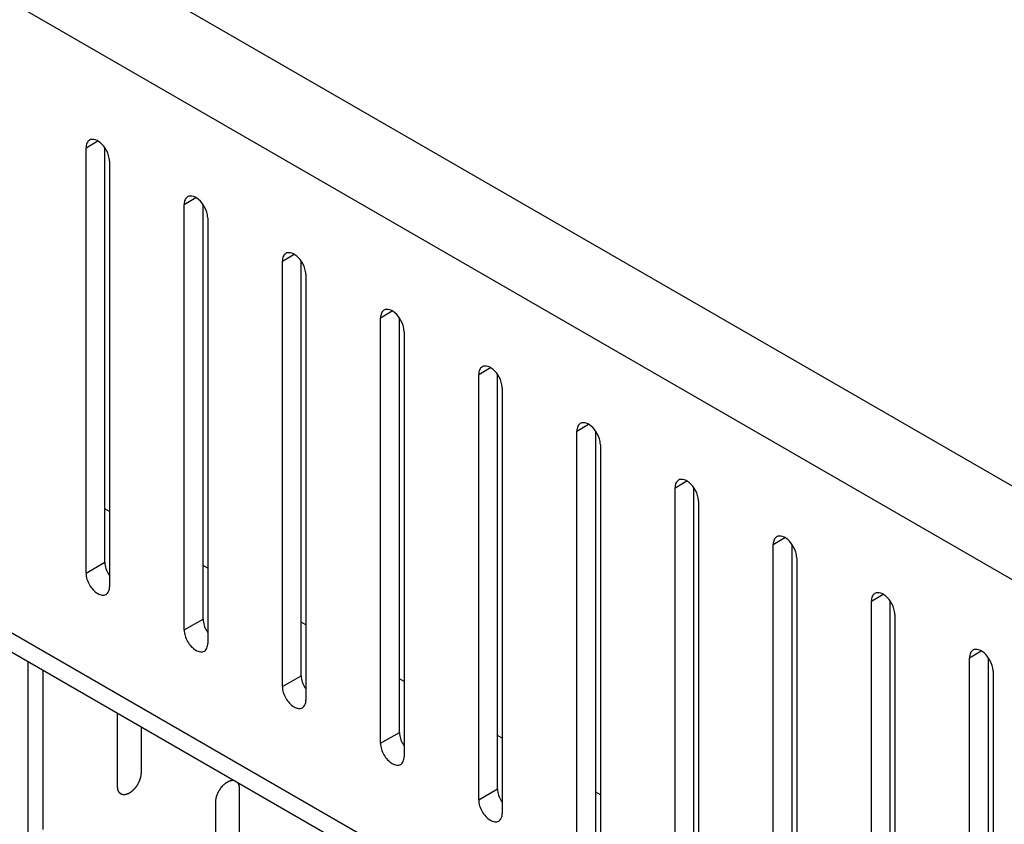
# Model space of a CAD drawing. Header units: inches. Extents: x 5 to 265, y 5 to 171.
# Tile 138 of 212: x 190.51 to 192.73, y 135.19 to 137. Entities that reach past the tile are written whole.
import ezdxf

# ---------------------------------------------------------------- set-up
doc = ezdxf.new("R2010")
doc.units = ezdxf.units.IN
doc.header["$LTSCALE"] = 14.96
doc.header["$MEASUREMENT"] = 0
doc.layers.get('0').update_dxf_attribs({"linetype": 'CONTINUOUS'})
doc.layers.add('03_ALL_AXES', color=7, linetype='CONTINUOUS')

msp = doc.modelspace()

# ---------------------------------------------------------------- linework, layer by layer
at = {"color": 7, "linetype": 'Continuous'}
for p, q in [((204.077, 129.4144), (188.7751, 138.2487)), ((203.1468, 129.7408), (189.4681, 137.638)), ((203.1499, 128.3166), (189.5041, 136.1948)), ((203.1499, 128.273), (189.5308, 136.1358)), ((190.5337, 130.0148), (190.5337, 135.5568)), ((190.5673, 135.5374), (190.5673, 135.1785)), ((190.7355, 135.2756), (190.7355, 135.4403)), ((190.7886, 135.4096), (190.7886, 135.3062)), ((191.0099, 135.2707), (191.0099, 134.3113)), ((190.9569, 134.2807), (190.9569, 135.2401))]:
    msp.add_line(p, q, dxfattribs=at)
for points, knots in [([(190.7886, 135.3062), (190.7885, 135.3057), (190.7885, 135.3047), (190.7883, 135.3031), (190.7882, 135.3018), (190.7881, 135.3009), (190.7881, 135.3004), (190.7881, 135.3), (190.788, 135.2996), (190.7879, 135.299), (190.7876, 135.2981), (190.7873, 135.2967), (190.787, 135.2953), (190.7868, 135.2944), (190.7867, 135.2938), (190.7866, 135.2934), (190.7864, 135.293), (190.7862, 135.2924), (190.7859, 135.2915), (190.7854, 135.2901), (190.7849, 135.2887), (190.7845, 135.2877), (190.7843, 135.2872), (190.7842, 135.2867), (190.7839, 135.2863), (190.7837, 135.2858), (190.7832, 135.2848), (190.7825, 135.2834), (190.7818, 135.282), (190.7813, 135.2811), (190.781, 135.2805), (190.7808, 135.2801), (190.7806, 135.2797), (190.7802, 135.2792), (190.7796, 135.2783), (190.7788, 135.2771), (190.778, 135.2758), (190.7774, 135.2749), (190.7771, 135.2744), (190.7768, 135.274), (190.7765, 135.2737), (190.7761, 135.2732), (190.7755, 135.2724), (190.7745, 135.2713), (190.7736, 135.2701), (190.7729, 135.2693), (190.7725, 135.2689), (190.7723, 135.2685), (190.7719, 135.2683), (190.7715, 135.2679), (190.7708, 135.2672), (190.7698, 135.2662), (190.7687, 135.2653), (190.768, 135.2646), (190.7676, 135.2642), (190.7673, 135.2639), (190.767, 135.2637), (190.7665, 135.2634), (190.7658, 135.2629), (190.7647, 135.2621), (190.7636, 135.2614), (190.7628, 135.2608), (190.7624, 135.2605), (190.7621, 135.2603), (190.7617, 135.2602), (190.7613, 135.26), (190.7606, 135.2596), (190.7595, 135.2591), (190.7584, 135.2586), (190.7577, 135.2583), (190.7572, 135.2581), (190.7569, 135.2579), (190.7566, 135.2579), (190.7562, 135.2578), (190.7555, 135.2576), (190.7544, 135.2574), (190.7534, 135.2571), (190.7527, 135.2569), (190.7523, 135.2569), (190.752, 135.2568), (190.7517, 135.2568), (190.7513, 135.2568), (190.7506, 135.2568), (190.7497, 135.2569), (190.7487, 135.2569), (190.7481, 135.2569), (190.7477, 135.2569), (190.7474, 135.2569), (190.7471, 135.2571), (190.7468, 135.2572), (190.7462, 135.2574), (190.7453, 135.2577), (190.7445, 135.258), (190.7439, 135.2582), (190.7436, 135.2584), (190.7433, 135.2584), (190.7431, 135.2586), (190.7428, 135.2588), (190.7424, 135.2592), (190.7417, 135.2598), (190.741, 135.2604), (190.7405, 135.2608), (190.7402, 135.261), (190.74, 135.2612), (190.7399, 135.2614), (190.7397, 135.2617), (190.7393, 135.2623), (190.7388, 135.2631), (190.7383, 135.2639), (190.7379, 135.2645), (190.7377, 135.2648), (190.7376, 135.265), (190.7375, 135.2653), (190.7374, 135.2657), (190.7371, 135.2664), (190.7368, 135.2674), (190.7365, 135.2685), (190.7363, 135.2692), (190.7362, 135.2696), (190.7361, 135.2699), (190.736, 135.2702), (190.736, 135.2707), (190.7359, 135.2715), (190.7358, 135.2727), (190.7357, 135.2742), (190.7356, 135.2751), (190.7355, 135.2756)], [0, 0, 0, 0, 0.015625, 0.03125, 0.046875, 0.054688, 0.058594, 0.0625, 0.066406, 0.070312, 0.078125, 0.09375, 0.109375, 0.117188, 0.121094, 0.125, 0.128906, 0.132812, 0.140625, 0.15625, 0.171875, 0.179688, 0.183594, 0.1875, 0.191406, 0.195312, 0.203125, 0.21875, 0.234375, 0.242188, 0.246094, 0.25, 0.253906, 0.257812, 0.265625, 0.28125, 0.296875, 0.304688, 0.308594, 0.3125, 0.316406, 0.320312, 0.328125, 0.34375, 0.359375, 0.367188, 0.371094, 0.375, 0.378906, 0.382812, 0.390625, 0.40625, 0.421875, 0.429688, 0.433594, 0.4375, 0.441406, 0.445312, 0.453125, 0.46875, 0.484375, 0.492188, 0.496094, 0.5, 0.503906, 0.507812, 0.515625, 0.53125, 0.546875, 0.554688, 0.558594, 0.5625, 0.566406, 0.570312, 0.578125, 0.59375, 0.609375, 0.617188, 0.621094, 0.625, 0.628906, 0.632812, 0.640625, 0.65625, 0.671875, 0.679688, 0.683594, 0.6875, 0.691406, 0.695312, 0.703125, 0.71875, 0.734375, 0.742188, 0.746094, 0.75, 0.753906, 0.757812, 0.765625, 0.78125, 0.796875, 0.804688, 0.808594, 0.8125, 0.816406, 0.820312, 0.828125, 0.84375, 0.859375, 0.867188, 0.871094, 0.875, 0.878906, 0.882812, 0.890625, 0.90625, 0.921875, 0.929688, 0.933594, 0.9375, 0.941406, 0.945312, 0.953125, 0.96875, 0.984375, 1, 1, 1, 1]), ([(190.9569, 135.2401), (190.9569, 135.2408), (190.957, 135.2422), (190.9572, 135.2439), (190.9573, 135.2452), (190.9574, 135.2466), (190.9579, 135.2485), (190.9583, 135.2503), (190.9586, 135.2518), (190.9589, 135.2529), (190.9591, 135.2538), (190.9594, 135.2545), (190.9599, 135.2557), (190.9605, 135.2573), (190.9611, 135.259), (190.9616, 135.2601), (190.9618, 135.2609), (190.9623, 135.2618), (190.9629, 135.2628), (190.9637, 135.2643), (190.9647, 135.2661), (190.9656, 135.2679), (190.9666, 135.2692), (190.9673, 135.2702), (190.968, 135.2712), (190.9686, 135.2722), (190.9692, 135.273), (190.9697, 135.2737), (190.97, 135.2742), (190.9704, 135.2746), (190.971, 135.2752), (190.9716, 135.2759), (190.9724, 135.2768), (190.9732, 135.2776), (190.974, 135.2785), (190.975, 135.2797), (190.9765, 135.2808), (190.9779, 135.282), (190.979, 135.2829), (190.9798, 135.2836), (190.9805, 135.2842), (190.9811, 135.2845), (190.982, 135.285), (190.9832, 135.2858), (190.9845, 135.2865), (190.9854, 135.287), (190.9859, 135.2874), (190.9867, 135.2876), (190.9875, 135.2879), (190.9886, 135.2883), (190.9898, 135.2887), (190.9907, 135.289), (190.9913, 135.2892), (190.9917, 135.2892), (190.9921, 135.2893), (190.9927, 135.2893), (190.9936, 135.2894), (190.9949, 135.2895), (190.996, 135.2896), (190.9965, 135.2896)], [0, 0, 0, 0, 0.03125, 0.0625, 0.078125, 0.09375, 0.125, 0.15625, 0.171875, 0.1875, 0.203125, 0.210938, 0.21875, 0.25, 0.28125, 0.289062, 0.296875, 0.3125, 0.328125, 0.34375, 0.375, 0.40625, 0.421875, 0.4375, 0.453125, 0.46875, 0.484375, 0.492188, 0.5, 0.507812, 0.515625, 0.53125, 0.546875, 0.5625, 0.578125, 0.59375, 0.625, 0.65625, 0.671875, 0.6875, 0.703125, 0.710938, 0.71875, 0.75, 0.78125, 0.789062, 0.796875, 0.8125, 0.828125, 0.84375, 0.875, 0.890625, 0.898438, 0.90625, 0.914062, 0.921875, 0.9375, 0.96875, 1, 1, 1, 1]), ([(191.0064, 135.2839), (191.0067, 135.2835), (191.007, 135.2829), (191.0074, 135.2823), (191.0076, 135.2818), (191.0079, 135.2812), (191.0082, 135.2805), (191.0085, 135.2797), (191.0087, 135.2789), (191.009, 135.2781), (191.0092, 135.2772), (191.0094, 135.2764), (191.0096, 135.2755), (191.0096, 135.2746), (191.0097, 135.2739), (191.0098, 135.2732), (191.0098, 135.2726), (191.0099, 135.2717), (191.0099, 135.2711), (191.0099, 135.2707)], [0, 0, 0, 0, 0.125, 0.15625, 0.1875, 0.25, 0.3125, 0.375, 0.4375, 0.5, 0.5625, 0.625, 0.6875, 0.75, 0.8125, 0.84375, 0.875, 0.9375, 1, 1, 1, 1])]:
    msp.add_open_spline(points, degree=3, knots=knots, dxfattribs=at)
at = {"layer": '03_ALL_AXES', "color": 7, "linetype": 'Continuous'}
for p, q in [((190.6645, 136.7158), (190.691, 136.7311)), ((190.6645, 135.7564), (190.6645, 136.7158)), ((190.7069, 135.7809), (190.7069, 136.7147)), ((190.7175, 136.6852), (190.7175, 135.7258)), ((190.8858, 136.588), (190.9123, 136.6033)), ((190.8858, 135.6286), (190.8858, 136.588)), ((190.9283, 135.6531), (190.9283, 136.587)), ((190.9389, 136.5574), (190.9389, 135.598)), ((191.1071, 136.4602), (191.1337, 136.4755)), ((191.1071, 135.5008), (191.1071, 136.4602)), ((191.1496, 135.5253), (191.1496, 136.4592)), ((191.1602, 136.4296), (191.1602, 135.4702)), ((191.3285, 136.3324), (191.355, 136.3477)), ((191.3285, 135.373), (191.3285, 136.3324)), ((191.3709, 135.3975), (191.3709, 136.3314)), ((191.3815, 136.3018), (191.3815, 135.3424)), ((191.5498, 136.2047), (191.5763, 136.22)), ((191.5498, 135.2453), (191.5498, 136.2047)), ((191.5922, 135.2698), (191.5922, 136.2036)), ((191.6028, 136.174), (191.6028, 135.2147)), ((191.7711, 136.0769), (191.7976, 136.0922)), ((191.7711, 135.1175), (191.7711, 136.0769)), ((191.8136, 135.142), (191.8136, 136.0758)), ((191.8242, 136.0463), (191.8242, 135.0869)), ((191.9925, 135.9491), (192.019, 135.9644)), ((191.9925, 134.9897), (191.9925, 135.9491)), ((192.0349, 135.0142), (192.0349, 135.9481)), ((190.7175, 135.8952), (190.7069, 135.9013)), ((192.0455, 135.9185), (192.0455, 134.9591)), ((192.2138, 135.8213), (192.2403, 135.8366)), ((192.2138, 134.8619), (192.2138, 135.8213)), ((192.2562, 134.8864), (192.2562, 135.8203)), ((192.2668, 135.7907), (192.2668, 134.8313)), ((190.6645, 135.7564), (190.7069, 135.7809)), ((190.9389, 135.7674), (190.9283, 135.7735)), ((192.4351, 135.6935), (192.4616, 135.7089)), ((192.4351, 134.7342), (192.4351, 135.6935)), ((192.4775, 134.7586), (192.4775, 135.6925)), ((192.4881, 135.6629), (192.4881, 134.7035)), ((190.8858, 135.6286), (190.9283, 135.6531)), ((191.1602, 135.6396), (191.1496, 135.6457)), ((192.6564, 135.5658), (192.6829, 135.5811)), ((192.6564, 134.6064), (192.6564, 135.5658)), ((192.6989, 134.6309), (192.6989, 135.5647)), ((191.1071, 135.5008), (191.1496, 135.5253)), ((192.7095, 135.5351), (192.7095, 134.5758)), ((191.3815, 135.5118), (191.3709, 135.518)), ((191.3285, 135.373), (191.3709, 135.3975)), ((191.6028, 135.3841), (191.5922, 135.3902)), ((191.5498, 135.2453), (191.5922, 135.2698)), ((191.8242, 135.2563), (191.8136, 135.2624))]:
    msp.add_line(p, q, dxfattribs=at)
for points, knots in [([(190.6723, 136.7329), (190.6697, 136.7315), (190.6654, 136.726), (190.6645, 136.7194), (190.6645, 136.7158)], [0, 0, 0, 0, 0.450018, 1, 1, 1, 1]), ([(190.7074, 136.7151), (190.7035, 136.7209), (190.6953, 136.73), (190.683, 136.7351), (190.6778, 136.7346)], [0, 0, 0, 0, 0.566578, 1, 1, 1, 1]), ([(190.7175, 136.6852), (190.7175, 136.6876), (190.7164, 136.6982), (190.712, 136.7083), (190.7074, 136.7151)], [0, 0, 0, 0, 0.227956, 1, 1, 1, 1]), ([(190.8936, 136.6052), (190.8911, 136.6037), (190.8867, 136.5982), (190.8858, 136.5916), (190.8858, 136.588)], [0, 0, 0, 0, 0.450018, 1, 1, 1, 1]), ([(190.9287, 136.5874), (190.9248, 136.5931), (190.9166, 136.6022), (190.9043, 136.6073), (190.8991, 136.6069)], [0, 0, 0, 0, 0.566578, 1, 1, 1, 1]), ([(190.9389, 136.5574), (190.9389, 136.5598), (190.9377, 136.5704), (190.9333, 136.5805), (190.9287, 136.5874)], [0, 0, 0, 0, 0.227956, 1, 1, 1, 1]), ([(191.1149, 136.4774), (191.1124, 136.4759), (191.108, 136.4704), (191.1071, 136.4638), (191.1071, 136.4602)], [0, 0, 0, 0, 0.450018, 1, 1, 1, 1]), ([(191.15, 136.4596), (191.1462, 136.4653), (191.1379, 136.4745), (191.1257, 136.4795), (191.1204, 136.4791)], [0, 0, 0, 0, 0.566578, 1, 1, 1, 1]), ([(191.1602, 136.4296), (191.1602, 136.432), (191.1591, 136.4426), (191.1546, 136.4528), (191.15, 136.4596)], [0, 0, 0, 0, 0.227956, 1, 1, 1, 1]), ([(191.3362, 136.3496), (191.3337, 136.3481), (191.3294, 136.3427), (191.3285, 136.336), (191.3285, 136.3324)], [0, 0, 0, 0, 0.450018, 1, 1, 1, 1]), ([(191.3713, 136.3318), (191.3675, 136.3375), (191.3592, 136.3467), (191.347, 136.3518), (191.3417, 136.3513)], [0, 0, 0, 0, 0.566578, 1, 1, 1, 1]), ([(191.3815, 136.3018), (191.3815, 136.3042), (191.3804, 136.3149), (191.3759, 136.325), (191.3713, 136.3318)], [0, 0, 0, 0, 0.227956, 1, 1, 1, 1]), ([(191.5576, 136.2218), (191.555, 136.2204), (191.5507, 136.2149), (191.5498, 136.2082), (191.5498, 136.2047)], [0, 0, 0, 0, 0.450018, 1, 1, 1, 1]), ([(191.5927, 136.204), (191.5888, 136.2097), (191.5806, 136.2189), (191.5683, 136.224), (191.5631, 136.2235)], [0, 0, 0, 0, 0.566578, 1, 1, 1, 1]), ([(191.6028, 136.174), (191.6028, 136.1765), (191.6017, 136.1871), (191.5973, 136.1972), (191.5927, 136.204)], [0, 0, 0, 0, 0.227956, 1, 1, 1, 1]), ([(191.7789, 136.094), (191.7764, 136.0926), (191.772, 136.0871), (191.7711, 136.0805), (191.7711, 136.0769)], [0, 0, 0, 0, 0.450018, 1, 1, 1, 1]), ([(191.814, 136.0762), (191.8101, 136.082), (191.8019, 136.0911), (191.7896, 136.0962), (191.7844, 136.0957)], [0, 0, 0, 0, 0.566578, 1, 1, 1, 1]), ([(191.8242, 136.0463), (191.8242, 136.0487), (191.823, 136.0593), (191.8186, 136.0694), (191.814, 136.0762)], [0, 0, 0, 0, 0.227956, 1, 1, 1, 1]), ([(192.0002, 135.9663), (191.9977, 135.9648), (191.9933, 135.9593), (191.9925, 135.9527), (191.9925, 135.9491)], [0, 0, 0, 0, 0.450018, 1, 1, 1, 1]), ([(192.0353, 135.9485), (192.0315, 135.9542), (192.0232, 135.9633), (192.011, 135.9684), (192.0057, 135.968)], [0, 0, 0, 0, 0.566578, 1, 1, 1, 1]), ([(192.0455, 135.9185), (192.0455, 135.9209), (192.0444, 135.9315), (192.0399, 135.9416), (192.0353, 135.9485)], [0, 0, 0, 0, 0.227956, 1, 1, 1, 1]), ([(192.2215, 135.8385), (192.219, 135.837), (192.2147, 135.8315), (192.2138, 135.8249), (192.2138, 135.8213)], [0, 0, 0, 0, 0.450018, 1, 1, 1, 1]), ([(192.2566, 135.8207), (192.2528, 135.8264), (192.2445, 135.8356), (192.2323, 135.8406), (192.227, 135.8402)], [0, 0, 0, 0, 0.566578, 1, 1, 1, 1]), ([(192.2668, 135.7907), (192.2668, 135.7931), (192.2657, 135.8037), (192.2612, 135.8139), (192.2566, 135.8207)], [0, 0, 0, 0, 0.227956, 1, 1, 1, 1]), ([(190.7069, 135.7809), (190.7069, 135.7795), (190.7073, 135.7736), (190.7088, 135.7678), (190.7105, 135.7635)], [0, 0, 0, 0, 0.231048, 1, 1, 1, 1]), ([(190.6645, 135.7564), (190.6645, 135.7473), (190.6707, 135.7294), (190.6831, 135.715), (190.691, 135.7105)], [0, 0, 0, 0, 0.500114, 1, 1, 1, 1]), ([(190.7098, 135.7086), (190.7123, 135.7101), (190.7166, 135.7155), (190.7175, 135.7222), (190.7175, 135.7258)], [0, 0, 0, 0, 0.450018, 1, 1, 1, 1]), ([(190.691, 135.7105), (190.6941, 135.7087), (190.7003, 135.7061), (190.7072, 135.7071), (190.7098, 135.7086)], [0, 0, 0, 0, 0.550834, 1, 1, 1, 1]), ([(192.4429, 135.7107), (192.4403, 135.7092), (192.436, 135.7038), (192.4351, 135.6971), (192.4351, 135.6935)], [0, 0, 0, 0, 0.450018, 1, 1, 1, 1]), ([(192.478, 135.6929), (192.4741, 135.6986), (192.4659, 135.7078), (192.4536, 135.7129), (192.4484, 135.7124)], [0, 0, 0, 0, 0.566578, 1, 1, 1, 1]), ([(192.4881, 135.6629), (192.4881, 135.6653), (192.487, 135.676), (192.4826, 135.6861), (192.478, 135.6929)], [0, 0, 0, 0, 0.227956, 1, 1, 1, 1]), ([(190.9283, 135.6531), (190.9283, 135.6517), (190.9286, 135.6458), (190.9302, 135.64), (190.9318, 135.6357)], [0, 0, 0, 0, 0.231048, 1, 1, 1, 1]), ([(190.8858, 135.6286), (190.8858, 135.6195), (190.892, 135.6016), (190.9045, 135.5872), (190.9123, 135.5827)], [0, 0, 0, 0, 0.500114, 1, 1, 1, 1]), ([(190.9311, 135.5808), (190.9336, 135.5823), (190.938, 135.5878), (190.9389, 135.5944), (190.9389, 135.598)], [0, 0, 0, 0, 0.450018, 1, 1, 1, 1]), ([(190.9123, 135.5827), (190.9154, 135.5809), (190.9216, 135.5783), (190.9286, 135.5794), (190.9311, 135.5808)], [0, 0, 0, 0, 0.550834, 1, 1, 1, 1]), ([(192.6642, 135.5829), (192.6617, 135.5815), (192.6573, 135.576), (192.6564, 135.5693), (192.6564, 135.5658)], [0, 0, 0, 0, 0.450018, 1, 1, 1, 1]), ([(192.6993, 135.5651), (192.6954, 135.5708), (192.6872, 135.58), (192.6749, 135.5851), (192.6697, 135.5846)], [0, 0, 0, 0, 0.566578, 1, 1, 1, 1]), ([(192.7095, 135.5351), (192.7095, 135.5376), (192.7083, 135.5482), (192.7039, 135.5583), (192.6993, 135.5651)], [0, 0, 0, 0, 0.227956, 1, 1, 1, 1]), ([(191.1496, 135.5253), (191.1496, 135.524), (191.1499, 135.518), (191.1515, 135.5122), (191.1531, 135.508)], [0, 0, 0, 0, 0.231048, 1, 1, 1, 1]), ([(191.1071, 135.5008), (191.1071, 135.4917), (191.1134, 135.4738), (191.1258, 135.4594), (191.1337, 135.4549)], [0, 0, 0, 0, 0.500114, 1, 1, 1, 1]), ([(191.1524, 135.453), (191.1549, 135.4545), (191.1593, 135.46), (191.1602, 135.4666), (191.1602, 135.4702)], [0, 0, 0, 0, 0.450018, 1, 1, 1, 1]), ([(191.1337, 135.4549), (191.1368, 135.4531), (191.143, 135.4505), (191.1499, 135.4516), (191.1524, 135.453)], [0, 0, 0, 0, 0.550834, 1, 1, 1, 1]), ([(191.3709, 135.3975), (191.3709, 135.3962), (191.3713, 135.3903), (191.3728, 135.3844), (191.3745, 135.3802)], [0, 0, 0, 0, 0.231048, 1, 1, 1, 1]), ([(191.3285, 135.373), (191.3285, 135.364), (191.3347, 135.346), (191.3471, 135.3317), (191.355, 135.3271)], [0, 0, 0, 0, 0.500114, 1, 1, 1, 1]), ([(191.355, 135.3271), (191.3581, 135.3253), (191.3643, 135.3228), (191.3712, 135.3238), (191.3737, 135.3253)], [0, 0, 0, 0, 0.550834, 1, 1, 1, 1]), ([(191.3737, 135.3253), (191.3763, 135.3267), (191.3806, 135.3322), (191.3815, 135.3389), (191.3815, 135.3424)], [0, 0, 0, 0, 0.450018, 1, 1, 1, 1]), ([(191.5922, 135.2698), (191.5922, 135.2684), (191.5926, 135.2625), (191.5941, 135.2567), (191.5958, 135.2524)], [0, 0, 0, 0, 0.231048, 1, 1, 1, 1]), ([(191.5498, 135.2453), (191.5498, 135.2362), (191.556, 135.2182), (191.5684, 135.2039), (191.5763, 135.1993)], [0, 0, 0, 0, 0.500114, 1, 1, 1, 1]), ([(191.5951, 135.1975), (191.5976, 135.1989), (191.6019, 135.2044), (191.6028, 135.2111), (191.6028, 135.2147)], [0, 0, 0, 0, 0.450018, 1, 1, 1, 1]), ([(191.5763, 135.1993), (191.5794, 135.1976), (191.5856, 135.195), (191.5925, 135.196), (191.5951, 135.1975)], [0, 0, 0, 0, 0.550834, 1, 1, 1, 1])]:
    msp.add_open_spline(points, degree=3, knots=knots, dxfattribs=at)
for points in [[(190.6778, 136.7346), (190.6758, 136.7345), (190.6739, 136.7339), (190.6723, 136.7329)], [(190.8991, 136.6069), (190.8972, 136.6067), (190.8953, 136.6061), (190.8936, 136.6052)], [(191.1204, 136.4791), (191.1185, 136.4789), (191.1166, 136.4783), (191.1149, 136.4774)], [(191.3417, 136.3513), (191.3398, 136.3511), (191.3379, 136.3506), (191.3362, 136.3496)], [(191.5631, 136.2235), (191.5612, 136.2234), (191.5592, 136.2228), (191.5576, 136.2218)], [(191.7844, 136.0957), (191.7825, 136.0956), (191.7806, 136.095), (191.7789, 136.094)], [(192.0057, 135.968), (192.0038, 135.9678), (192.0019, 135.9672), (192.0002, 135.9663)], [(192.227, 135.8402), (192.2251, 135.84), (192.2232, 135.8394), (192.2215, 135.8385)], [(190.7105, 135.7635), (190.7122, 135.7591), (190.7144, 135.7548), (190.7171, 135.7509)], [(192.4484, 135.7124), (192.4465, 135.7122), (192.4445, 135.7117), (192.4429, 135.7107)], [(190.9318, 135.6357), (190.9335, 135.6313), (190.9358, 135.6271), (190.9384, 135.6231)], [(192.6697, 135.5846), (192.6678, 135.5845), (192.6659, 135.5839), (192.6642, 135.5829)], [(191.1531, 135.508), (191.1548, 135.5035), (191.1571, 135.4993), (191.1597, 135.4953)], [(191.3745, 135.3802), (191.3762, 135.3758), (191.3784, 135.3715), (191.3811, 135.3676)], [(191.5958, 135.2524), (191.5975, 135.248), (191.5997, 135.2437), (191.6024, 135.2398)]]:
    msp.add_open_spline(points, degree=3, dxfattribs=at)

doc.saveas('drawing.dxf')
